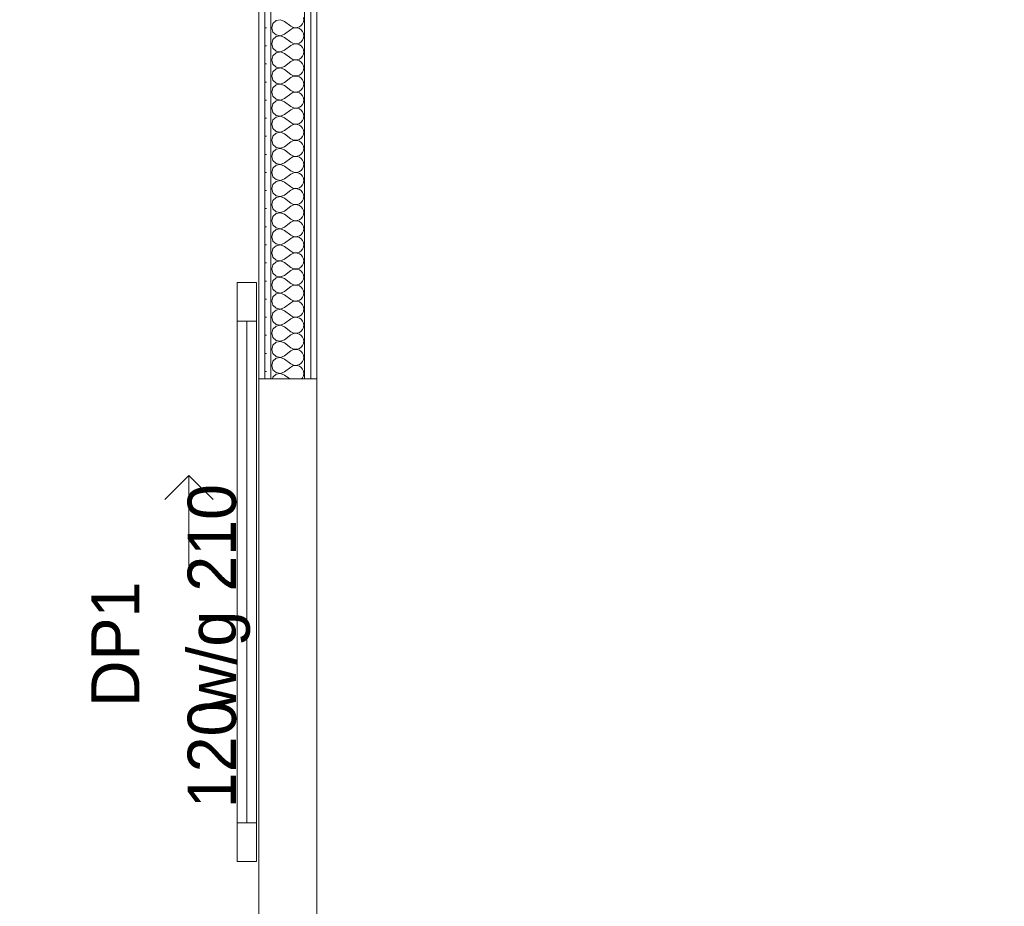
# Model space of a CAD drawing. Header units: millimetres. Extents: x 172139 to 266886, y 89395 to 138225.
# Tile 81 of 94: x 215715 to 217757, y 118029 to 119867. Entities that reach past the tile are written whole.
import ezdxf
from ezdxf.enums import TextEntityAlignment as Align

# ---------------------------------------------------------------- set-up
doc = ezdxf.new("R2010")
doc.units = ezdxf.units.MM
doc.header["$MEASUREMENT"] = 0
for name, color, linetype in [('Drzwi ArchiCAD', 7, 'Continuous'), ('ROZBUDOWA_NOWE_DZIAŁOWE', 7, 'Continuous'), ('Znaczniki drzwi ArchiCADa', 7, 'Continuous')]:
    doc.layers.add(name, color=color, linetype=linetype)
for name, color, linetype, lineweight, true_color in [('Drzwi ArchiCAD_Nr_pióra__24', 7, 'Continuous', 15, 0x029e21), ('Drzwi ArchiCAD_Nr_pióra__4', 7, 'Continuous', 13, 0x029e21), ('ROZBUDOWA_NOWE_DZIAŁOWE_Nr_pióra__24', 7, 'Continuous', 15, 0x029e21), ('ROZBUDOWA_NOWE_DZIAŁOWE_Nr_pióra__4', 7, 'Continuous', 13, 0x029e21), ('ROZBUDOWA_NOWE_DZIAŁOWE_Nr_pióra__67', 7, 'Continuous', 13, 0x6a6a6a), ('Znaczniki drzwi ArchiCADa_Nr_pióra__24', 7, 'Continuous', 15, 0x029e21)]:
    doc.layers.add(name, color=color, linetype=linetype, lineweight=lineweight, true_color=true_color)
doc.layers.add('ROZBUDOWA_NOWE_DZIAŁOWE_Nr_pióra__47', color=7, linetype='Continuous', lineweight=15)
doc.layers.add('STREFA_NOWE_POM_Nr_pióra__121', color=255, linetype='Continuous', lineweight=0)
doc.styles.add('GENERATED_STYLE_2', font='txt')
pattern_1 = [(0, (0, 0), (0, 37.5), [0, -37.5])]

# ---------------------------------------------------------------- blocks, each defined once
blk = doc.blocks.new('*X452')
at = {"layer": 'ROZBUDOWA_NOWE_DZIAŁOWE_Nr_pióra__4', "linetype": 'Continuous'}
for p, q in [((216304.2, 119866.7), (216303.5, 119871.2)), ((216240, 119858.8), (216237.5, 119850)), ((216237.5, 119850), (216240, 119841.2)), ((216246.7, 119864.9), (216240, 119858.8)), ((216255.7, 119866.6), (216246.7, 119864.9)), ((216264.2, 119863.3), (216255.7, 119866.6)), ((216264.2, 119863.3), (216277.5, 119853.3)), ((216277.5, 119853.3), (216281.5, 119851.1)), ((216281.5, 119848.9), (216277.5, 119846.7)), ((216281.5, 119851.1), (216286, 119850.1)), ((216286, 119849.9), (216281.5, 119848.9)), ((216286, 119850.1), (216290.6, 119850.3)), ((216290.6, 119849.7), (216286, 119849.9)), ((216290.6, 119850.3), (216295, 119851.8)), ((216295, 119848.2), (216290.6, 119849.7)), ((216295, 119851.8), (216298.7, 119854.4)), ((216298.7, 119845.6), (216295, 119848.2)), ((216298.7, 119854.4), (216301.7, 119857.9)), ((216301.7, 119857.9), (216303.5, 119862.1)), ((216303.5, 119862.1), (216304.2, 119866.7)), ((216240, 119841.2), (216246.7, 119835.1)), ((216246.7, 119831.6), (216240, 119825.4)), ((216246.7, 119835.1), (216255.7, 119833.4)), ((216255.7, 119833.3), (216246.7, 119831.6)), ((216255.7, 119833.4), (216264.2, 119836.7)), ((216264.2, 119830), (216255.7, 119833.3)), ((216264.2, 119836.7), (216277.5, 119846.7)), ((216264.2, 119830), (216277.5, 119820)), ((216301.7, 119842.1), (216298.7, 119845.6)), ((216303.5, 119837.9), (216301.7, 119842.1)), ((216301.7, 119824.6), (216303.5, 119828.8)), ((216304.2, 119833.3), (216303.5, 119837.9)), ((216303.5, 119828.8), (216304.2, 119833.3)), ((216240, 119825.4), (216237.5, 119816.7)), ((216237.5, 119816.7), (216240, 119807.9)), ((216240, 119807.9), (216246.7, 119801.8)), ((216264.2, 119803.3), (216277.5, 119813.3)), ((216277.5, 119820), (216281.5, 119817.8)), ((216281.5, 119815.6), (216277.5, 119813.3)), ((216281.5, 119817.8), (216286, 119816.7)), ((216286, 119816.6), (216281.5, 119815.6)), ((216286, 119816.7), (216290.6, 119817)), ((216290.6, 119816.4), (216286, 119816.6)), ((216290.6, 119817), (216295, 119818.4)), ((216295, 119814.9), (216290.6, 119816.4)), ((216295, 119818.4), (216298.7, 119821)), ((216298.7, 119812.3), (216295, 119814.9)), ((216298.7, 119821), (216301.7, 119824.6)), ((216301.7, 119808.8), (216298.7, 119812.3)), ((216303.5, 119804.6), (216301.7, 119808.8)), ((216240, 119792.1), (216237.5, 119783.3)), ((216246.7, 119798.2), (216240, 119792.1)), ((216246.7, 119801.8), (216255.7, 119800.1)), ((216255.7, 119799.9), (216246.7, 119798.2)), ((216255.7, 119800.1), (216264.2, 119803.3)), ((216264.2, 119796.7), (216255.7, 119799.9)), ((216264.2, 119796.7), (216277.5, 119786.7)), ((216277.5, 119786.7), (216281.5, 119784.4)), ((216295, 119785.1), (216298.7, 119787.7)), ((216298.7, 119787.7), (216301.7, 119791.2)), ((216301.7, 119791.2), (216303.5, 119795.4)), ((216304.2, 119800), (216303.5, 119804.6)), ((216303.5, 119795.4), (216304.2, 119800)), ((216237.5, 119783.3), (216240, 119774.6)), ((216240, 119774.6), (216246.7, 119768.4)), ((216246.7, 119768.4), (216255.7, 119766.7)), ((216255.7, 119766.6), (216246.7, 119764.9)), ((216255.7, 119766.7), (216264.2, 119770)), ((216264.2, 119763.3), (216255.7, 119766.6)), ((216264.2, 119770), (216277.5, 119780)), ((216281.5, 119782.2), (216277.5, 119780)), ((216281.5, 119784.4), (216286, 119783.4)), ((216286, 119783.3), (216281.5, 119782.2)), ((216286, 119783.4), (216290.6, 119783.6)), ((216290.6, 119783), (216286, 119783.3)), ((216290.6, 119783.6), (216295, 119785.1)), ((216295, 119781.6), (216290.6, 119783)), ((216298.7, 119779), (216295, 119781.6)), ((216301.7, 119775.4), (216298.7, 119779)), ((216303.5, 119771.2), (216301.7, 119775.4)), ((216304.2, 119766.7), (216303.5, 119771.2)), ((216303.5, 119762.1), (216304.2, 119766.7)), ((216240, 119758.8), (216237.5, 119750)), ((216237.5, 119750), (216240, 119741.2)), ((216246.7, 119764.9), (216240, 119758.8)), ((216264.2, 119763.3), (216277.5, 119753.3)), ((216264.2, 119736.7), (216277.5, 119746.7)), ((216277.5, 119753.3), (216281.5, 119751.1)), ((216281.5, 119748.9), (216277.5, 119746.7)), ((216281.5, 119751.1), (216286, 119750.1)), ((216286, 119749.9), (216281.5, 119748.9)), ((216286, 119750.1), (216290.6, 119750.3)), ((216290.6, 119749.7), (216286, 119749.9)), ((216290.6, 119750.3), (216295, 119751.8)), ((216295, 119748.2), (216290.6, 119749.7)), ((216295, 119751.8), (216298.7, 119754.4)), ((216298.7, 119745.6), (216295, 119748.2)), ((216298.7, 119754.4), (216301.7, 119757.9)), ((216301.7, 119757.9), (216303.5, 119762.1)), ((216240, 119725.4), (216237.5, 119716.7)), ((216240, 119741.2), (216246.7, 119735.1)), ((216246.7, 119731.6), (216240, 119725.4)), ((216246.7, 119735.1), (216255.7, 119733.4)), ((216255.7, 119733.3), (216246.7, 119731.6)), ((216255.7, 119733.4), (216264.2, 119736.7)), ((216264.2, 119730), (216255.7, 119733.3)), ((216264.2, 119730), (216277.5, 119720)), ((216301.7, 119742.1), (216298.7, 119745.6)), ((216303.5, 119737.9), (216301.7, 119742.1)), ((216301.7, 119724.6), (216303.5, 119728.8)), ((216304.2, 119733.3), (216303.5, 119737.9)), ((216303.5, 119728.8), (216304.2, 119733.3)), ((216237.5, 119716.7), (216240, 119707.9)), ((216240, 119707.9), (216246.7, 119701.8)), ((216264.2, 119703.3), (216277.5, 119713.3)), ((216277.5, 119720), (216281.5, 119717.8)), ((216281.5, 119715.6), (216277.5, 119713.3)), ((216281.5, 119717.8), (216286, 119716.7)), ((216286, 119716.6), (216281.5, 119715.6)), ((216286, 119716.7), (216290.6, 119717)), ((216290.6, 119716.4), (216286, 119716.6)), ((216290.6, 119717), (216295, 119718.4)), ((216295, 119714.9), (216290.6, 119716.4)), ((216295, 119718.4), (216298.7, 119721)), ((216298.7, 119712.3), (216295, 119714.9)), ((216298.7, 119721), (216301.7, 119724.6)), ((216301.7, 119708.8), (216298.7, 119712.3)), ((216303.5, 119704.6), (216301.7, 119708.8)), ((216240, 119692.1), (216237.5, 119683.3)), ((216246.7, 119698.2), (216240, 119692.1)), ((216246.7, 119701.8), (216255.7, 119700.1)), ((216255.7, 119699.9), (216246.7, 119698.2)), ((216255.7, 119700.1), (216264.2, 119703.3)), ((216264.2, 119696.7), (216255.7, 119699.9)), ((216264.2, 119696.7), (216277.5, 119686.7)), ((216277.5, 119686.7), (216281.5, 119684.4)), ((216290.6, 119683.6), (216295, 119685.1)), ((216295, 119685.1), (216298.7, 119687.7)), ((216298.7, 119687.7), (216301.7, 119691.2)), ((216301.7, 119691.2), (216303.5, 119695.4)), ((216304.2, 119700), (216303.5, 119704.6)), ((216303.5, 119695.4), (216304.2, 119700)), ((216237.5, 119683.3), (216240, 119674.6)), ((216240, 119674.6), (216246.7, 119668.4)), ((216246.7, 119664.9), (216240, 119658.8)), ((216246.7, 119668.4), (216255.7, 119666.7)), ((216255.7, 119666.6), (216246.7, 119664.9)), ((216255.7, 119666.7), (216264.2, 119670)), ((216264.2, 119663.3), (216255.7, 119666.6)), ((216264.2, 119670), (216277.5, 119680)), ((216281.5, 119682.2), (216277.5, 119680)), ((216281.5, 119684.4), (216286, 119683.4)), ((216286, 119683.3), (216281.5, 119682.2)), ((216286, 119683.4), (216290.6, 119683.6)), ((216290.6, 119683), (216286, 119683.3)), ((216295, 119681.6), (216290.6, 119683)), ((216298.7, 119679), (216295, 119681.6)), ((216301.7, 119675.4), (216298.7, 119679)), ((216303.5, 119671.2), (216301.7, 119675.4)), ((216304.2, 119666.7), (216303.5, 119671.2)), ((216303.5, 119662.1), (216304.2, 119666.7)), ((216240, 119658.8), (216237.5, 119650)), ((216237.5, 119650), (216240, 119641.2)), ((216264.2, 119663.3), (216277.5, 119653.3)), ((216264.2, 119636.7), (216277.5, 119646.7)), ((216277.5, 119653.3), (216281.5, 119651.1)), ((216281.5, 119648.9), (216277.5, 119646.7)), ((216281.5, 119651.1), (216286, 119650.1)), ((216286, 119649.9), (216281.5, 119648.9)), ((216286, 119650.1), (216290.6, 119650.3)), ((216290.6, 119649.7), (216286, 119649.9)), ((216290.6, 119650.3), (216295, 119651.8)), ((216295, 119648.2), (216290.6, 119649.7)), ((216295, 119651.8), (216298.7, 119654.4)), ((216298.7, 119645.6), (216295, 119648.2)), ((216298.7, 119654.4), (216301.7, 119657.9)), ((216301.7, 119642.1), (216298.7, 119645.6)), ((216301.7, 119657.9), (216303.5, 119662.1)), ((216240, 119625.4), (216237.5, 119616.7)), ((216240, 119641.2), (216246.7, 119635.1)), ((216246.7, 119631.6), (216240, 119625.4)), ((216246.7, 119635.1), (216255.7, 119633.4)), ((216255.7, 119633.3), (216246.7, 119631.6)), ((216255.7, 119633.4), (216264.2, 119636.7)), ((216264.2, 119630), (216255.7, 119633.3)), ((216264.2, 119630), (216277.5, 119620)), ((216298.7, 119621), (216301.7, 119624.6)), ((216303.5, 119637.9), (216301.7, 119642.1)), ((216301.7, 119624.6), (216303.5, 119628.8)), ((216304.2, 119633.3), (216303.5, 119637.9)), ((216303.5, 119628.8), (216304.2, 119633.3)), ((216237.5, 119616.7), (216240, 119607.9)), ((216240, 119607.9), (216246.7, 119601.8)), ((216255.7, 119600.1), (216264.2, 119603.3)), ((216264.2, 119603.3), (216277.5, 119613.3)), ((216277.5, 119620), (216281.5, 119617.8)), ((216281.5, 119615.6), (216277.5, 119613.3)), ((216281.5, 119617.8), (216286, 119616.7)), ((216286, 119616.6), (216281.5, 119615.6)), ((216286, 119616.7), (216290.6, 119617)), ((216290.6, 119616.4), (216286, 119616.6)), ((216290.6, 119617), (216295, 119618.4)), ((216295, 119614.9), (216290.6, 119616.4)), ((216295, 119618.4), (216298.7, 119621)), ((216298.7, 119612.3), (216295, 119614.9)), ((216301.7, 119608.8), (216298.7, 119612.3)), ((216303.5, 119604.6), (216301.7, 119608.8)), ((216304.2, 119600), (216303.5, 119604.6)), ((216240, 119592.1), (216237.5, 119583.3)), ((216237.5, 119583.3), (216240, 119574.6)), ((216246.7, 119598.2), (216240, 119592.1)), ((216246.7, 119601.8), (216255.7, 119600.1)), ((216255.7, 119599.9), (216246.7, 119598.2)), ((216264.2, 119596.7), (216255.7, 119599.9)), ((216264.2, 119596.7), (216277.5, 119586.7)), ((216277.5, 119586.7), (216281.5, 119584.4)), ((216281.5, 119584.4), (216286, 119583.4)), ((216286, 119583.3), (216281.5, 119582.2)), ((216286, 119583.4), (216290.6, 119583.6)), ((216290.6, 119583), (216286, 119583.3)), ((216290.6, 119583.6), (216295, 119585.1)), ((216295, 119581.6), (216290.6, 119583)), ((216295, 119585.1), (216298.7, 119587.7)), ((216298.7, 119587.7), (216301.7, 119591.2)), ((216301.7, 119591.2), (216303.5, 119595.4)), ((216303.5, 119595.4), (216304.2, 119600)), ((216240, 119574.6), (216246.7, 119568.4)), ((216246.7, 119564.9), (216240, 119558.8)), ((216246.7, 119568.4), (216255.7, 119566.7)), ((216255.7, 119566.6), (216246.7, 119564.9)), ((216255.7, 119566.7), (216264.2, 119570)), ((216264.2, 119563.3), (216255.7, 119566.6)), ((216264.2, 119570), (216277.5, 119580)), ((216264.2, 119563.3), (216277.5, 119553.3)), ((216281.5, 119582.2), (216277.5, 119580)), ((216298.7, 119579), (216295, 119581.6)), ((216301.7, 119575.4), (216298.7, 119579)), ((216303.5, 119571.2), (216301.7, 119575.4)), ((216301.7, 119557.9), (216303.5, 119562.1)), ((216304.2, 119566.7), (216303.5, 119571.2)), ((216303.5, 119562.1), (216304.2, 119566.7)), ((216240, 119558.8), (216237.5, 119550)), ((216237.5, 119550), (216240, 119541.2)), ((216264.2, 119536.7), (216277.5, 119546.7)), ((216277.5, 119553.3), (216281.5, 119551.1)), ((216281.5, 119548.9), (216277.5, 119546.7)), ((216281.5, 119551.1), (216286, 119550.1)), ((216286, 119549.9), (216281.5, 119548.9)), ((216286, 119550.1), (216290.6, 119550.3)), ((216290.6, 119549.7), (216286, 119549.9)), ((216290.6, 119550.3), (216295, 119551.8)), ((216295, 119548.2), (216290.6, 119549.7)), ((216295, 119551.8), (216298.7, 119554.4)), ((216298.7, 119545.6), (216295, 119548.2)), ((216298.7, 119554.4), (216301.7, 119557.9)), ((216301.7, 119542.1), (216298.7, 119545.6)), ((216303.5, 119537.9), (216301.7, 119542.1)), ((216240, 119525.4), (216237.5, 119516.7)), ((216240, 119541.2), (216246.7, 119535.1)), ((216246.7, 119531.6), (216240, 119525.4)), ((216246.7, 119535.1), (216255.7, 119533.4)), ((216255.7, 119533.3), (216246.7, 119531.6)), ((216255.7, 119533.4), (216264.2, 119536.7)), ((216264.2, 119530), (216255.7, 119533.3)), ((216264.2, 119530), (216277.5, 119520)), ((216298.7, 119521), (216301.7, 119524.6)), ((216301.7, 119524.6), (216303.5, 119528.8)), ((216304.2, 119533.3), (216303.5, 119537.9)), ((216303.5, 119528.8), (216304.2, 119533.3)), ((216237.5, 119516.7), (216240, 119507.9)), ((216240, 119507.9), (216246.7, 119501.8)), ((216246.7, 119501.8), (216255.7, 119500.1)), ((216255.7, 119500.1), (216264.2, 119503.3)), ((216264.2, 119503.3), (216277.5, 119513.3)), ((216277.5, 119520), (216281.5, 119517.8)), ((216281.5, 119515.6), (216277.5, 119513.3)), ((216281.5, 119517.8), (216286, 119516.7)), ((216286, 119516.6), (216281.5, 119515.6)), ((216286, 119516.7), (216290.6, 119517)), ((216290.6, 119516.4), (216286, 119516.6)), ((216290.6, 119517), (216295, 119518.4)), ((216295, 119514.9), (216290.6, 119516.4)), ((216295, 119518.4), (216298.7, 119521)), ((216298.7, 119512.3), (216295, 119514.9)), ((216301.7, 119508.8), (216298.7, 119512.3)), ((216303.5, 119504.6), (216301.7, 119508.8)), ((216304.2, 119500), (216303.5, 119504.6)), ((216240, 119492.1), (216237.5, 119483.3)), ((216237.5, 119483.3), (216240, 119474.6)), ((216246.7, 119498.2), (216240, 119492.1)), ((216255.7, 119499.9), (216246.7, 119498.2)), ((216264.2, 119496.7), (216255.7, 119499.9)), ((216264.2, 119496.7), (216277.5, 119486.7)), ((216277.5, 119486.7), (216281.5, 119484.4)), ((216281.5, 119482.2), (216277.5, 119480)), ((216281.5, 119484.4), (216286, 119483.4)), ((216286, 119483.3), (216281.5, 119482.2)), ((216286, 119483.4), (216290.6, 119483.6)), ((216290.6, 119483), (216286, 119483.3)), ((216290.6, 119483.6), (216295, 119485.1)), ((216295, 119481.6), (216290.6, 119483)), ((216295, 119485.1), (216298.7, 119487.7)), ((216298.7, 119479), (216295, 119481.6)), ((216298.7, 119487.7), (216301.7, 119491.2)), ((216301.7, 119491.2), (216303.5, 119495.4)), ((216303.5, 119495.4), (216304.2, 119500)), ((216240, 119474.6), (216246.7, 119468.4)), ((216246.7, 119464.9), (216240, 119458.8)), ((216246.7, 119468.4), (216255.7, 119466.7)), ((216255.7, 119466.6), (216246.7, 119464.9)), ((216255.7, 119466.7), (216264.2, 119470)), ((216264.2, 119463.3), (216255.7, 119466.6)), ((216264.2, 119470), (216277.5, 119480)), ((216264.2, 119463.3), (216277.5, 119453.3)), ((216301.7, 119475.4), (216298.7, 119479)), ((216303.5, 119471.2), (216301.7, 119475.4)), ((216301.7, 119457.9), (216303.5, 119462.1)), ((216304.2, 119466.7), (216303.5, 119471.2)), ((216303.5, 119462.1), (216304.2, 119466.7)), ((216240, 119458.8), (216237.5, 119450)), ((216237.5, 119450), (216240, 119441.2)), ((216240, 119441.2), (216246.7, 119435.1)), ((216264.2, 119436.7), (216277.5, 119446.7)), ((216277.5, 119453.3), (216281.5, 119451.1)), ((216281.5, 119448.9), (216277.5, 119446.7)), ((216281.5, 119451.1), (216286, 119450.1)), ((216286, 119449.9), (216281.5, 119448.9)), ((216286, 119450.1), (216290.6, 119450.3)), ((216290.6, 119449.7), (216286, 119449.9)), ((216290.6, 119450.3), (216295, 119451.8)), ((216295, 119448.2), (216290.6, 119449.7)), ((216295, 119451.8), (216298.7, 119454.4)), ((216298.7, 119445.6), (216295, 119448.2)), ((216298.7, 119454.4), (216301.7, 119457.9)), ((216301.7, 119442.1), (216298.7, 119445.6)), ((216303.5, 119437.9), (216301.7, 119442.1)), ((216240, 119425.4), (216237.5, 119416.7)), ((216246.7, 119431.6), (216240, 119425.4)), ((216246.7, 119435.1), (216255.7, 119433.4)), ((216255.7, 119433.3), (216246.7, 119431.6)), ((216255.7, 119433.4), (216264.2, 119436.7)), ((216264.2, 119430), (216255.7, 119433.3)), ((216264.2, 119430), (216277.5, 119420)), ((216277.5, 119420), (216281.5, 119417.8)), ((216295, 119418.4), (216298.7, 119421)), ((216298.7, 119421), (216301.7, 119424.6)), ((216301.7, 119424.6), (216303.5, 119428.8)), ((216304.2, 119433.3), (216303.5, 119437.9)), ((216303.5, 119428.8), (216304.2, 119433.3)), ((216237.5, 119416.7), (216240, 119407.9)), ((216240, 119407.9), (216246.7, 119401.8)), ((216246.7, 119401.8), (216255.7, 119400.1)), ((216255.7, 119399.9), (216246.7, 119398.2)), ((216255.7, 119400.1), (216264.2, 119403.3)), ((216264.2, 119396.7), (216255.7, 119399.9)), ((216264.2, 119403.3), (216277.5, 119413.3)), ((216281.5, 119415.6), (216277.5, 119413.3)), ((216281.5, 119417.8), (216286, 119416.7)), ((216286, 119416.6), (216281.5, 119415.6)), ((216286, 119416.7), (216290.6, 119417)), ((216290.6, 119416.4), (216286, 119416.6)), ((216290.6, 119417), (216295, 119418.4)), ((216295, 119414.9), (216290.6, 119416.4)), ((216298.7, 119412.3), (216295, 119414.9)), ((216301.7, 119408.8), (216298.7, 119412.3)), ((216303.5, 119404.6), (216301.7, 119408.8)), ((216304.2, 119400), (216303.5, 119404.6)), ((216303.5, 119395.4), (216304.2, 119400)), ((216240, 119392.1), (216237.5, 119383.3)), ((216237.5, 119383.3), (216240, 119374.6)), ((216246.7, 119398.2), (216240, 119392.1)), ((216264.2, 119396.7), (216277.5, 119386.7)), ((216264.2, 119370), (216277.5, 119380)), ((216277.5, 119386.7), (216281.5, 119384.4)), ((216281.5, 119382.2), (216277.5, 119380)), ((216281.5, 119384.4), (216286, 119383.4)), ((216286, 119383.3), (216281.5, 119382.2)), ((216286, 119383.4), (216290.6, 119383.6)), ((216290.6, 119383), (216286, 119383.3)), ((216290.6, 119383.6), (216295, 119385.1)), ((216295, 119381.6), (216290.6, 119383)), ((216295, 119385.1), (216298.7, 119387.7)), ((216298.7, 119379), (216295, 119381.6)), ((216298.7, 119387.7), (216301.7, 119391.2)), ((216301.7, 119375.4), (216298.7, 119379)), ((216301.7, 119391.2), (216303.5, 119395.4)), ((216240, 119358.8), (216237.5, 119350)), ((216240, 119374.6), (216246.7, 119368.4)), ((216246.7, 119364.9), (216240, 119358.8)), ((216246.7, 119368.4), (216255.7, 119366.7)), ((216255.7, 119366.6), (216246.7, 119364.9)), ((216255.7, 119366.7), (216264.2, 119370)), ((216264.2, 119363.3), (216255.7, 119366.6)), ((216264.2, 119363.3), (216277.5, 119353.3)), ((216298.7, 119354.4), (216301.7, 119357.9)), ((216303.5, 119371.2), (216301.7, 119375.4)), ((216301.7, 119357.9), (216303.5, 119362.1)), ((216304.2, 119366.7), (216303.5, 119371.2)), ((216303.5, 119362.1), (216304.2, 119366.7)), ((216237.5, 119350), (216240, 119341.2)), ((216240, 119341.2), (216246.7, 119335.1)), ((216264.2, 119336.7), (216277.5, 119346.7)), ((216277.5, 119353.3), (216281.5, 119351.1)), ((216281.5, 119348.9), (216277.5, 119346.7)), ((216281.5, 119351.1), (216286, 119350.1)), ((216286, 119349.9), (216281.5, 119348.9)), ((216286, 119350.1), (216290.6, 119350.3)), ((216290.6, 119349.7), (216286, 119349.9)), ((216290.6, 119350.3), (216295, 119351.8)), ((216295, 119348.2), (216290.6, 119349.7)), ((216295, 119351.8), (216298.7, 119354.4)), ((216298.7, 119345.6), (216295, 119348.2)), ((216301.7, 119342.1), (216298.7, 119345.6)), ((216303.5, 119337.9), (216301.7, 119342.1)), ((216304.2, 119333.3), (216303.5, 119337.9)), ((216240, 119325.4), (216237.5, 119316.7)), ((216246.7, 119331.6), (216240, 119325.4)), ((216246.7, 119335.1), (216255.7, 119333.4)), ((216255.7, 119333.3), (216246.7, 119331.6)), ((216255.7, 119333.4), (216264.2, 119336.7)), ((216264.2, 119330), (216255.7, 119333.3)), ((216264.2, 119330), (216277.5, 119320)), ((216277.5, 119320), (216281.5, 119317.8)), ((216281.5, 119317.8), (216286, 119316.7)), ((216290.6, 119317), (216295, 119318.4)), ((216295, 119318.4), (216298.7, 119321)), ((216298.7, 119321), (216301.7, 119324.6)), ((216301.7, 119324.6), (216303.5, 119328.8)), ((216303.5, 119328.8), (216304.2, 119333.3)), ((216237.5, 119316.7), (216240, 119307.9)), ((216240, 119307.9), (216246.7, 119301.8)), ((216246.7, 119298.2), (216240, 119292.1)), ((216246.7, 119301.8), (216255.7, 119300.1)), ((216255.7, 119299.9), (216246.7, 119298.2)), ((216255.7, 119300.1), (216264.2, 119303.3)), ((216264.2, 119296.7), (216255.7, 119299.9)), ((216264.2, 119303.3), (216277.5, 119313.3)), ((216264.2, 119296.7), (216277.5, 119286.7)), ((216281.5, 119315.6), (216277.5, 119313.3)), ((216286, 119316.6), (216281.5, 119315.6)), ((216286, 119316.7), (216290.6, 119317)), ((216290.6, 119316.4), (216286, 119316.6)), ((216295, 119314.9), (216290.6, 119316.4)), ((216298.7, 119312.3), (216295, 119314.9)), ((216301.7, 119308.8), (216298.7, 119312.3)), ((216303.5, 119304.6), (216301.7, 119308.8)), ((216304.2, 119300), (216303.5, 119304.6)), ((216303.5, 119295.4), (216304.2, 119300)), ((216240, 119292.1), (216237.5, 119283.3)), ((216237.5, 119283.3), (216240, 119274.6)), ((216264.2, 119270), (216277.5, 119280)), ((216277.5, 119286.7), (216281.5, 119284.4)), ((216281.5, 119282.2), (216277.5, 119280)), ((216281.5, 119284.4), (216286, 119283.4)), ((216286, 119283.3), (216281.5, 119282.2)), ((216286, 119283.4), (216290.6, 119283.6)), ((216290.6, 119283), (216286, 119283.3)), ((216290.6, 119283.6), (216295, 119285.1)), ((216295, 119281.6), (216290.6, 119283)), ((216295, 119285.1), (216298.7, 119287.7)), ((216298.7, 119279), (216295, 119281.6)), ((216298.7, 119287.7), (216301.7, 119291.2)), ((216301.7, 119275.4), (216298.7, 119279)), ((216301.7, 119291.2), (216303.5, 119295.4)), ((216240, 119258.8), (216237.5, 119250)), ((216240, 119274.6), (216246.7, 119268.4)), ((216246.7, 119264.9), (216240, 119258.8)), ((216246.7, 119268.4), (216255.7, 119266.7)), ((216255.7, 119266.6), (216246.7, 119264.9)), ((216255.7, 119266.7), (216264.2, 119270)), ((216264.2, 119263.3), (216255.7, 119266.6)), ((216264.2, 119263.3), (216277.5, 119253.3)), ((216298.7, 119254.4), (216301.7, 119257.9)), ((216303.5, 119271.2), (216301.7, 119275.4)), ((216301.7, 119257.9), (216303.5, 119262.1)), ((216304.2, 119266.7), (216303.5, 119271.2)), ((216303.5, 119262.1), (216304.2, 119266.7)), ((216237.5, 119250), (216240, 119241.2)), ((216240, 119241.2), (216246.7, 119235.1)), ((216255.7, 119233.4), (216264.2, 119236.7)), ((216264.2, 119236.7), (216277.5, 119246.7)), ((216277.5, 119253.3), (216281.5, 119251.1)), ((216281.5, 119248.9), (216277.5, 119246.7)), ((216281.5, 119251.1), (216286, 119250.1)), ((216286, 119249.9), (216281.5, 119248.9)), ((216286, 119250.1), (216290.6, 119250.3)), ((216290.6, 119249.7), (216286, 119249.9)), ((216290.6, 119250.3), (216295, 119251.8)), ((216295, 119248.2), (216290.6, 119249.7)), ((216295, 119251.8), (216298.7, 119254.4)), ((216298.7, 119245.6), (216295, 119248.2)), ((216301.7, 119242.1), (216298.7, 119245.6)), ((216303.5, 119237.9), (216301.7, 119242.1)), ((216304.2, 119233.3), (216303.5, 119237.9)), ((216240, 119225.4), (216237.5, 119216.7)), ((216237.5, 119216.7), (216240, 119207.9)), ((216246.7, 119231.6), (216240, 119225.4)), ((216246.7, 119235.1), (216255.7, 119233.4)), ((216255.7, 119233.3), (216246.7, 119231.6)), ((216264.2, 119230), (216255.7, 119233.3)), ((216264.2, 119230), (216277.5, 119220)), ((216277.5, 119220), (216281.5, 119217.8)), ((216281.5, 119215.6), (216277.5, 119213.3)), ((216281.5, 119217.8), (216286, 119216.7)), ((216286, 119216.6), (216281.5, 119215.6)), ((216286, 119216.7), (216290.6, 119217)), ((216290.6, 119216.4), (216286, 119216.6)), ((216290.6, 119217), (216295, 119218.4)), ((216295, 119214.9), (216290.6, 119216.4)), ((216295, 119218.4), (216298.7, 119221)), ((216298.7, 119212.3), (216295, 119214.9)), ((216298.7, 119221), (216301.7, 119224.6)), ((216301.7, 119224.6), (216303.5, 119228.8)), ((216303.5, 119228.8), (216304.2, 119233.3)), ((216240, 119207.9), (216246.7, 119201.8)), ((216246.7, 119198.2), (216240, 119192.1)), ((216246.7, 119201.8), (216255.7, 119200.1)), ((216255.7, 119199.9), (216246.7, 119198.2)), ((216255.7, 119200.1), (216264.2, 119203.3)), ((216264.2, 119196.7), (216255.7, 119199.9)), ((216264.2, 119203.3), (216277.5, 119213.3)), ((216264.2, 119196.7), (216277.5, 119186.7)), ((216301.7, 119208.8), (216298.7, 119212.3)), ((216303.5, 119204.6), (216301.7, 119208.8)), ((216301.7, 119191.2), (216303.5, 119195.4)), ((216304.2, 119200), (216303.5, 119204.6)), ((216303.5, 119195.4), (216304.2, 119200)), ((216240, 119192.1), (216237.5, 119183.3)), ((216237.5, 119183.3), (216240, 119174.6)), ((216240, 119174.6), (216246.7, 119168.4)), ((216264.2, 119170), (216277.5, 119180)), ((216277.5, 119186.7), (216281.5, 119184.4)), ((216281.5, 119182.2), (216277.5, 119180)), ((216281.5, 119184.4), (216286, 119183.4)), ((216286, 119183.3), (216281.5, 119182.2)), ((216286, 119183.4), (216290.6, 119183.6)), ((216290.6, 119183), (216286, 119183.3)), ((216290.6, 119183.6), (216295, 119185.1)), ((216295, 119181.6), (216290.6, 119183)), ((216295, 119185.1), (216298.7, 119187.7)), ((216298.7, 119179), (216295, 119181.6)), ((216298.7, 119187.7), (216301.7, 119191.2)), ((216301.7, 119175.4), (216298.7, 119179)), ((216303.5, 119171.2), (216301.7, 119175.4)), ((216240, 119158.8), (216237.5, 119150)), ((216246.7, 119164.9), (216240, 119158.8)), ((216246.7, 119168.4), (216255.7, 119166.7)), ((216255.7, 119166.6), (216246.7, 119164.9)), ((216255.7, 119166.7), (216264.2, 119170)), ((216264.2, 119163.3), (216255.7, 119166.6)), ((216264.2, 119163.3), (216277.5, 119153.3)), ((216295, 119151.8), (216298.7, 119154.4)), ((216298.7, 119154.4), (216301.7, 119157.9)), ((216301.7, 119157.9), (216303.5, 119162.1)), ((216304.2, 119166.7), (216303.5, 119171.2)), ((216303.5, 119162.1), (216304.2, 119166.7)), ((216237.5, 119150), (216240, 119141.2)), ((216240, 119141.2), (216246.7, 119135.1)), ((216246.7, 119135.1), (216255.7, 119133.4)), ((216255.7, 119133.3), (216246.7, 119131.6)), ((216255.7, 119133.4), (216264.2, 119136.7)), ((216264.2, 119130), (216255.7, 119133.3)), ((216264.2, 119136.7), (216277.5, 119146.7)), ((216277.5, 119153.3), (216281.5, 119151.1)), ((216281.5, 119148.9), (216277.5, 119146.7)), ((216281.5, 119151.1), (216286, 119150.1)), ((216286, 119149.9), (216281.5, 119148.9)), ((216286, 119150.1), (216290.6, 119150.3)), ((216290.6, 119149.7), (216286, 119149.9)), ((216290.6, 119150.3), (216295, 119151.8)), ((216295, 119148.2), (216290.6, 119149.7)), ((216298.7, 119145.6), (216295, 119148.2)), ((216301.7, 119142.1), (216298.7, 119145.6)), ((216303.5, 119137.9), (216301.7, 119142.1)), ((216304.2, 119133.3), (216303.5, 119137.9)), ((216303.5, 119128.8), (216304.2, 119133.3)), ((216240, 119125.4), (216239, 119121.9)), ((216246.7, 119131.6), (216240, 119125.4)), ((216264.2, 119130), (216275, 119121.9)), ((216299.5, 119121.9), (216301.7, 119124.6)), ((216301.7, 119124.6), (216303.5, 119128.8))]:
    blk.add_line(p, q, dxfattribs=at)
blk = doc.blocks.new('Drzwi wejściowe_ przesuwne 19_2')
at = {"layer": 'Drzwi ArchiCAD_Nr_pióra__24', "linetype": 'Continuous'}
for p, q in [((-400, 70), (-320, 70)), ((-400, 30), (-400, 70)), ((-320, 50), (-320, 70)), ((-320, 70), (720, 70)), ((-320, 70), (-320, 30)), ((720, 70), (720, 50)), ((720, 30), (720, 70)), ((720, 70), (800, 70)), ((800, 70), (800, 30)), ((720, 50), (-320, 50)), ((-320, 30), (-320, 50)), ((-320, 50), (720, 50)), ((-320, 50), (720, 50)), ((720, 50), (720, 30)), ((-320, 30), (-400, 30)), ((720, 30), (-320, 30)), ((800, 30), (720, 30))]:
    blk.add_line(p, q, dxfattribs=at)
at = {"layer": 'Drzwi ArchiCAD_Nr_pióra__4', "linetype": 'Continuous'}
for p, q in [((400, 170), (350, 220)), ((200, 170), (400, 170)), ((400, 170), (350, 120))]:
    blk.add_line(p, q, dxfattribs=at)
blk = doc.blocks.new('Podstawowy znacznik okna-drzwi-świetlika')
at = {"layer": 'Znaczniki drzwi ArchiCADa_Nr_pióra__24', "style": 'GENERATED_STYLE_2'}
for tag, p in [('AC_WIDO_ID', (-112.5, 250)), ('AC_WIDO_A_SIZE', (-320.5, 48.3)), ('AC_WIDO_B_SIZE', (128.5, 48.3)), ('GS_Separator', (-128.5, 20.3))]:
    blk.add_attdef(tag, text='', height=100, dxfattribs=at).set_placement(p, align=Align.BOTTOM_LEFT)
blk = doc.blocks.new('Ściana_121', base_point=(216210.8, 115862.5))
at = {"layer": 'ROZBUDOWA_NOWE_DZIAŁOWE_Nr_pióra__24', "linetype": 'Continuous'}
h = blk.add_hatch(dxfattribs=at)
h.set_pattern_fill('Gips', color=256, style=0, pattern_type=2)
h.set_pattern_definition(pattern_1)
h.paths.add_polyline_path([(216223.3, 121145.6), (216210.8, 121145.6), (216210.8, 119121.9), (216223.3, 119121.9)])
h = blk.add_hatch(dxfattribs=at)
h.set_pattern_fill('Gips', color=256, style=0, pattern_type=2)
h.set_pattern_definition(pattern_1)
h.paths.add_polyline_path([(216235.8, 121145.6), (216223.3, 121145.6), (216223.3, 119121.9), (216235.8, 119121.9)])
h = blk.add_hatch(dxfattribs=at)
h.set_pattern_fill('Gips', color=256, style=0, pattern_type=2)
h.set_pattern_definition(pattern_1)
h.paths.add_polyline_path([(216318.3, 121145.6), (216305.8, 121145.6), (216305.8, 119121.9), (216318.3, 119121.9)])
h = blk.add_hatch(dxfattribs=at)
h.set_pattern_fill('Gips', color=256, style=0, pattern_type=2)
h.set_pattern_definition(pattern_1)
h.paths.add_polyline_path([(216318.3, 119121.9), (216330.8, 119121.9), (216330.8, 121145.6), (216318.3, 121145.6)])
at = {"layer": 'ROZBUDOWA_NOWE_DZIAŁOWE_Nr_pióra__47', "linetype": 'Continuous'}
for p, q in [((216210.8, 119121.9), (216223.3, 119121.9)), ((216223.3, 119121.9), (216235.8, 119121.9)), ((216235.8, 119121.9), (216305.8, 119121.9)), ((216305.8, 119121.9), (216318.3, 119121.9)), ((216318.3, 119121.9), (216330.8, 119121.9))]:
    blk.add_line(p, q, dxfattribs=at)
at = {"layer": 'ROZBUDOWA_NOWE_DZIAŁOWE_Nr_pióra__47', "linetype": 'Continuous', "flags": 128}
for points in [[(216210.8, 121145.6), (216210.8, 119121.9)], [(216330.8, 119121.9), (216330.8, 121145.6)]]:
    blk.add_lwpolyline(points, dxfattribs=at)
at = {"layer": 'ROZBUDOWA_NOWE_DZIAŁOWE_Nr_pióra__67', "linetype": 'Continuous'}
for p, q in [((216223.3, 121145.6), (216223.3, 119121.9)), ((216235.8, 121145.6), (216235.8, 119121.9)), ((216305.8, 119121.9), (216305.8, 121145.6)), ((216318.3, 119121.9), (216318.3, 121145.6))]:
    blk.add_line(p, q, dxfattribs=at)
at = {"layer": 'Drzwi ArchiCAD', "linetype": 'Continuous', "zscale": 1000, "rotation": 90}
blk.add_blockref('Drzwi wejściowe_ przesuwne 19_2', (216235.8, 118521.9), dxfattribs=at)
at = {"layer": 'ROZBUDOWA_NOWE_DZIAŁOWE'}
blk.add_blockref('*X452', (0, 0), dxfattribs=at)
at = {"layer": 'Znaczniki drzwi ArchiCADa', "color": 104, "lineweight": 15, "true_color": 0x029e21}
ref = blk.add_blockref('Podstawowy znacznik okna-drzwi-świetlika', (216210.8, 118521.9), dxfattribs=dict(at, rotation=90))
ref.add_attrib('GS_Separator', ' w/g ', dxfattribs={"layer": 'Znaczniki drzwi ArchiCADa_Nr_pióra__24', "color": 104, "true_color": 0x029e21, "height": 100, "rotation": 90, "style": 'GENERATED_STYLE_2'}).set_placement((216193.2, 118396.1), align=Align.BOTTOM_LEFT)
ref.add_attrib('AC_WIDO_ID', 'DP1', dxfattribs={"layer": 'Znaczniki drzwi ArchiCADa_Nr_pióra__24', "color": 104, "true_color": 0x029e21, "height": 100, "rotation": 90, "style": 'GENERATED_STYLE_2'}).set_placement((215993.2, 118441.8), align=Align.BOTTOM_LEFT)
ref.add_attrib('AC_WIDO_A_SIZE', '120', dxfattribs={"layer": 'Znaczniki drzwi ArchiCADa_Nr_pióra__24', "color": 104, "true_color": 0x029e21, "height": 100, "rotation": 90, "style": 'GENERATED_STYLE_2'}).set_placement((216193.2, 118232.1), align=Align.BOTTOM_LEFT)
ref.add_attrib('AC_WIDO_B_SIZE', '210', dxfattribs={"layer": 'Znaczniki drzwi ArchiCADa_Nr_pióra__24', "color": 104, "true_color": 0x029e21, "height": 100, "rotation": 90, "style": 'GENERATED_STYLE_2'}).set_placement((216193.2, 118681), align=Align.BOTTOM_LEFT)

msp = doc.modelspace()

# ---------------------------------------------------------------- linework, layer by layer
at = {"layer": 'STREFA_NOWE_POM_Nr_pióra__121', "linetype": 'Continuous', "flags": 128}
for points in [[(216210.8, 119674.7), (216210.8, 121145.6), (212316.5, 121145.6), (212316.5, 117206.8), (216210.8, 117206.8)], [(216330.8, 115862.5), (216785.8, 115846.9), (216797.4, 115586.8), (220688.1, 115586.8), (220678.8, 116587.4), (221330.1, 116604.7), (221330.1, 121138), (216330.8, 121145.6)]]:
    msp.add_lwpolyline(points, close=True, dxfattribs=at)

# ---------------------------------------------------------------- block references
at = {"layer": 'ROZBUDOWA_NOWE_DZIAŁOWE'}
msp.add_blockref('Ściana_121', (216210.8, 115862.5), dxfattribs=at)

doc.saveas('drawing.dxf')
